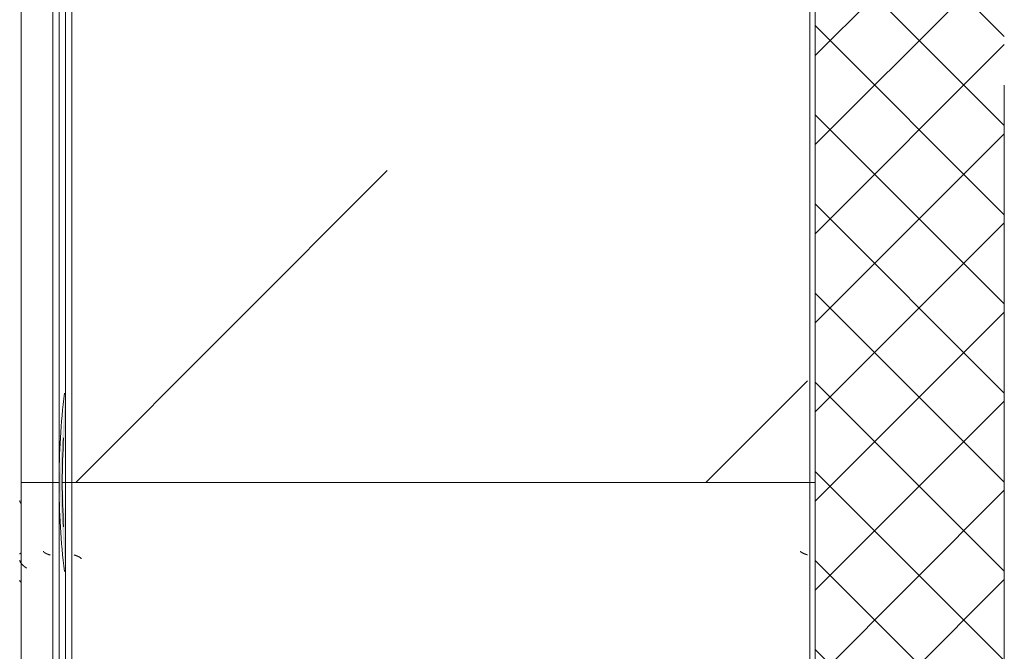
# Model space of a CAD drawing. Header units: millimetres. Extents: x -3267 to 40126, y 29201 to 102288.
# Tile 216 of 256: x 9044 to 9826, y 57145 to 57646. Entities that reach past the tile are written whole.
import ezdxf

# ---------------------------------------------------------------- set-up
doc = ezdxf.new("R2010")
doc.units = ezdxf.units.MM
for name, color, linetype, lineweight in [('A-WALL-____-MCUT', 7, 'Continuous', 9), ('A-WALL-____-PATT', 7, 'Continuous', 9), ('M-EQPM-____-OTLN', 7, 'Continuous', 9)]:
    doc.layers.add(name, color=color, linetype=linetype, lineweight=lineweight)

# ---------------------------------------------------------------- blocks, each defined once
blk = doc.blocks.new('1ЭПК - 1ЭПК-10653673-ВКК_02_К1_З_ЭОМ_кабель_')
at = {"layer": 'M-EQPM-____-OTLN', "true_color": 0xeaeaea}
blk.add_hatch(color=254, dxfattribs=at).paths.add_polyline_path([(-70.62, 595), (-24, 595.8), (0, 597.49), (49.74, 595), (70.62, 595), (0, 600), (-24, 598.3)])
at = {"layer": 'M-EQPM-____-OTLN', "color": 253, "true_color": 0xaaaaaa}
for radius, start, end in [(600, 90.00004, 96.76663), (597.49, 86.60632, 93.39375), (600, 83.23352, 89.99989)]:
    blk.add_arc((0, 0), radius, start, end, dxfattribs=at)
blk = doc.blocks.new('FP_149-ВКК_02_К1_З_ЭОМ_кабель_')
at = {"layer": 'M-EQPM-____-OTLN', "color": 253, "true_color": 0xaaaaaa}
blk.add_line((1600, 630.11), (0, 630.11), dxfattribs=at)
blk = doc.blocks.new('ПР_Крышка пояса - Тип 1-V148-ВКК_02_К1_З_ЭОМ_кабель_')
at = {"layer": 'M-EQPM-____-OTLN', "true_color": 0xaaaaaa}
h = blk.add_hatch(dxfattribs=at)
h.set_pattern_fill('FP_70', color=253, style=0, pattern_type=2)
h.set_pattern_definition([(320.116, (-57560, 7884.42), (-31.8804, -362.8687), [38.035, -418.388]), (264.979, (-57560, 7884.4), (382.1136, 70.1924), [30.356, -333.911]), (10.409, (-57562.66, 7854.18), (350.2335, -292.6756), [32.376, -356.132]), (316.302, (-57458.4, 7884.4), (-84.086, -539.927), [57.037, -627.411]), (6.609, (-57465.4, 7839.4), (494.8554, -472.8508), [48.567, -534.241]), (261.148, (-57458.4, 7884.4), (494.8496, -472.857), [45.536, -500.899]), (291.079, (-57483.8, 7833.83), (-204.5313, -301.9806), [37.963, -417.597]), (235.89, (-57483.8, 7833.83), (368.3755, -123.0973), [30.394, -334.332]), (341.523, (-57500.84, 7808.66), (163.8489, -425.0748), [32.367, -356.032]), (307.614, (-57560, 7884.42), (169.11016, -6.15234), [16.721, -313.638, 16.721, -322.758, -335.679]), (307.614, (-57560, 7884.42), (169.11016, -6.15234), [-669.838, 16.721, -318.958]), (277.531, (-57560, 7884.42), (200.36217, -133.088), [16.696, -176.575, 16.696, -305.591, -127.751]), (277.531, (-57560, 7884.42), (200.36217, -133.088), [-515.558, 16.696, -111.055]), (237.393, (-57560, 7997.24), (-11.4573, -270.066), [16.715, -109.913, 16.715, -378.366, -524.242]), (237.393, (-57560, 7997.24), (-11.4573, -270.066), [-521.709, 16.715, -507.527]), (227.382, (-57560, 8047.83), (50.8514, -295.0393), [16.727, -148.004, 16.727, -618.375]), (227.382, (-57560, 8047.83), (50.8514, -295.0393), [-181.458, -245.829, 16.727, -355.819])])
h.paths.add_polyline_path([(0, 600), (0, 600), (84.49, 595), (1600, 595), (1600, 600), (0, 600)])
h.paths.add_polyline_path([(0, 595), (35.28, 595), (0, 597.49)])
at = {"layer": 'M-EQPM-____-OTLN', "color": 253, "true_color": 0xaaaaaa}
for p, q in [((0, 629.98), (0, 630.11)), ((0, 595), (0, 597.49))]:
    blk.add_line(p, q, dxfattribs=at)
blk.add_blockref('FP_149-ВКК_02_К1_З_ЭОМ_кабель_', (0, 0), dxfattribs=at)
blk = doc.blocks.new('FP_151-ВКК_02_К1_З_ЭОМ_кабель_')
at = {"layer": 'M-EQPM-____-OTLN', "color": 253, "true_color": 0xaaaaaa}
for p, q in [((1600, 630.11), (0, 630.11)), ((1520.67, 630.12), (1520.59, 630.02)), ((1520.76, 630.22), (1520.67, 630.12)), ((1520.84, 630.31), (1520.76, 630.22)), ((1520.92, 630.4), (1520.84, 630.31)), ((1521.01, 630.49), (1520.92, 630.4)), ((1521.09, 630.57), (1521.01, 630.49)), ((1521.17, 630.65), (1521.09, 630.57)), ((1521.25, 630.72), (1521.17, 630.65)), ((1521.34, 630.79), (1521.25, 630.72)), ((1521.42, 630.85), (1521.34, 630.79)), ((1521.5, 630.92), (1521.42, 630.85)), ((1521.58, 630.97), (1521.5, 630.92)), ((1521.67, 631.02), (1521.58, 630.97)), ((1521.75, 631.07), (1521.67, 631.02)), ((1521.83, 631.11), (1521.75, 631.07)), ((1521.91, 631.15), (1521.83, 631.11)), ((1522, 631.18), (1521.91, 631.15)), ((1522.08, 631.21), (1522, 631.18)), ((1522.16, 631.23), (1522.08, 631.21)), ((1522.25, 631.25), (1522.16, 631.23)), ((1522.33, 631.26), (1522.25, 631.25)), ((1522.41, 631.27), (1522.33, 631.26)), ((1522.49, 631.28), (1522.41, 631.27)), ((1542.99, 631.28), (1543.06, 631.27)), ((1543.06, 631.27), (1543.13, 631.25)), ((1543.13, 631.25), (1543.21, 631.22)), ((1543.21, 631.22), (1543.28, 631.18)), ((1543.28, 631.18), (1543.35, 631.13)), ((1543.35, 631.13), (1543.43, 631.06)), ((1543.43, 631.06), (1543.5, 630.99)), ((1543.5, 630.99), (1543.57, 630.9)), ((1543.57, 630.9), (1543.64, 630.8)), ((1543.64, 630.8), (1543.72, 630.7)), ((1543.72, 630.7), (1543.79, 630.58)), ((1543.79, 630.58), (1543.86, 630.45)), ((1543.86, 630.45), (1543.94, 630.31)), ((1543.94, 630.31), (1544.01, 630.16)), ((1544.01, 630.16), (1544.08, 630.01)), ((1583.44, 630.3), (1583.34, 630.22)), ((1583.53, 630.38), (1583.44, 630.3)), ((1583.62, 630.45), (1583.53, 630.38)), ((1583.71, 630.52), (1583.62, 630.45)), ((1583.81, 630.58), (1583.71, 630.52)), ((1583.9, 630.65), (1583.81, 630.58)), ((1583.99, 630.71), (1583.9, 630.65)), ((1584.09, 630.77), (1583.99, 630.71)), ((1584.18, 630.82), (1584.09, 630.77)), ((1584.27, 630.88), (1584.18, 630.82)), ((1584.36, 630.92), (1584.27, 630.88)), ((1584.46, 630.97), (1584.36, 630.92)), ((1584.55, 631.01), (1584.46, 630.97)), ((1584.64, 631.05), (1584.55, 631.01)), ((1584.74, 631.09), (1584.64, 631.05)), ((1584.83, 631.12), (1584.74, 631.09)), ((1584.92, 631.15), (1584.83, 631.12)), ((1585.02, 631.18), (1584.92, 631.15)), ((1585.11, 631.2), (1585.02, 631.18)), ((1585.2, 631.22), (1585.11, 631.2)), ((1585.29, 631.24), (1585.2, 631.22)), ((1585.39, 631.25), (1585.29, 631.24)), ((1585.48, 631.26), (1585.39, 631.25)), ((1585.57, 631.27), (1585.48, 631.26)), ((1585.67, 631.28), (1585.57, 631.27))]:
    blk.add_line(p, q, dxfattribs=at)
blk = doc.blocks.new('ПР_Крышка пояса - Тип 1-V150-ВКК_02_К1_З_ЭОМ_кабель_')
at = {"layer": 'M-EQPM-____-OTLN', "true_color": 0xaaaaaa}
h = blk.add_hatch(dxfattribs=at)
h.set_pattern_fill('FP_71', color=253, style=0, pattern_type=2)
h.set_pattern_definition([(320.116, (-55960, 7884.42), (-31.8804, -362.8687), [38.035, -418.388]), (264.979, (-55960, 7884.4), (382.1136, 70.1924), [30.356, -333.911]), (10.409, (-55962.66, 7854.18), (350.2335, -292.6756), [32.376, -356.132]), (316.302, (-55858.4, 7884.4), (-84.086, -539.927), [57.037, -627.411]), (6.609, (-55865.4, 7839.4), (494.8554, -472.8508), [48.567, -534.241]), (261.148, (-55858.4, 7884.4), (494.8496, -472.857), [45.536, -500.899]), (291.079, (-55883.8, 7833.83), (-204.5313, -301.9806), [37.963, -417.597]), (235.89, (-55883.8, 7833.83), (368.3755, -123.0973), [30.394, -334.332]), (341.523, (-55900.84, 7808.66), (163.8489, -425.0748), [32.367, -356.032]), (307.614, (-55960, 7884.42), (169.11016, -6.15234), [16.721, -313.638, 16.721, -322.758, -335.679]), (307.614, (-55960, 7884.42), (169.11016, -6.15234), [-669.838, 16.721, -318.958]), (277.531, (-55960, 7884.42), (200.36217, -133.088), [16.696, -176.575, 16.696, -305.591, -127.751]), (277.531, (-55960, 7884.42), (200.36217, -133.088), [-515.558, 16.696, -111.055]), (237.393, (-55960, 7997.24), (-11.4573, -270.066), [16.715, -109.913, 16.715, -378.366, -524.242]), (237.393, (-55960, 7997.24), (-11.4573, -270.066), [-521.709, 16.715, -507.527]), (227.382, (-55960, 8047.83), (50.8514, -295.0393), [16.727, -148.004, 16.727, -618.375]), (227.382, (-55960, 8047.83), (50.8514, -295.0393), [-181.458, -245.829, 16.727, -355.819])])
h.paths.add_polyline_path([(0, 595), (1529.38, 595), (1599.97, 600), (0, 600)])
h.paths.add_polyline_path([(1564.73, 595), (1600, 595), (1600, 597.49)])
at = {"layer": 'M-EQPM-____-OTLN', "color": 253, "true_color": 0xaaaaaa}
for p, q in [((1600, 630.11), (1600, 629.98)), ((1600, 597.49), (1600, 595))]:
    blk.add_line(p, q, dxfattribs=at)
blk.add_blockref('FP_151-ВКК_02_К1_З_ЭОМ_кабель_', (0, 0), dxfattribs=at)
blk = doc.blocks.new('ПР_Низ пояс - Тип 1-V589-ВКК_02_К1_З_ЭОМ_кабель_')
at = {"layer": 'M-EQPM-____-OTLN', "true_color": 0xffffff}
h = blk.add_hatch(dxfattribs=at)
h.set_pattern_fill('FP_229', style=0, pattern_type=2)
h.set_pattern_definition([(135, (-56260, 6950), (-1000, 1e-13), [50, -1364.214]), (135, (-55760, 6950), (-1000, 1e-13), [50, -1364.214]), (135, (-55760, 7450), (-1000, 1e-13), [50, -1364.214]), (135, (-56474.64, 7664.64), (-1000, 1e-13), [403.55, -1010.664]), (135, (-55974.64, 7664.64), (-1000, 1e-13), [403.55, -1010.664]), (135, (-56474.64, 7164.64), (-1000, 1e-13), [403.55, -1010.664]), (135, (-55974.64, 7164.64), (-1000, 1e-13), [453.55, -960.664])])
h.paths.add_polyline_path([(800, 6.26), (2400, 6.26), (2400, 588), (800, 588), (800, 19.98)])
at = {"layer": 'M-EQPM-____-OTLN', "color": 253, "true_color": 0xaaaaaa}
for p, q in [((800, 590), (800, 595)), ((800, 595), (2400, 595)), ((800, 588), (800, 590)), ((800, 590), (2400, 590)), ((800, 6.26), (800, 588)), ((800, 4.26), (800, 6.26)), ((800, 0), (800, 4.26)), ((800, 4.26), (2400, 4.26)), ((800, 0), (2400, 0))]:
    blk.add_line(p, q, dxfattribs=at)
blk = doc.blocks.new('ПР_Перед пояса - Тип 1-V592-ВКК_02_К1_З_ЭОМ_кабель_')
at = {"layer": 'M-EQPM-____-OTLN', "color": 253, "true_color": 0xaaaaaa}
for p, q in [((0, 626), (0, 630)), ((0, 630), (1600, 630)), ((0, 607), (0, 626)), ((0, 605), (0, 607)), ((0, 600), (0, 605)), ((0, 605), (1600, 605)), ((0, 600), (1600, 600))]:
    blk.add_line(p, q, dxfattribs=at)
blk = doc.blocks.new('FP_596-ВКК_02_К1_З_ЭОМ_кабель_')
at = {"layer": 'M-EQPM-____-OTLN', "color": 7, "true_color": 0xffffff}
for p, q in [((2341.71, 586.03), (2341.66, 585.91)), ((2341.76, 586.16), (2341.71, 586.03)), ((2341.81, 586.29), (2341.76, 586.16)), ((2341.85, 586.41), (2341.81, 586.29)), ((2341.9, 586.54), (2341.85, 586.41)), ((2341.95, 586.67), (2341.9, 586.54)), ((2342, 586.8), (2341.95, 586.67)), ((2342.05, 586.93), (2342, 586.8)), ((2342.1, 587.07), (2342.05, 586.93)), ((2342.15, 587.2), (2342.1, 587.07)), ((2342.19, 587.33), (2342.15, 587.2)), ((2342.24, 587.46), (2342.19, 587.33)), ((2342.29, 587.6), (2342.24, 587.46)), ((2342.34, 587.73), (2342.29, 587.6)), ((2342.39, 587.87), (2342.34, 587.73)), ((2342.44, 588), (2342.39, 587.87)), ((2339.39, 582.49), (2339.34, 582.49)), ((2339.44, 582.5), (2339.39, 582.49)), ((2339.48, 582.51), (2339.44, 582.5)), ((2339.53, 582.52), (2339.48, 582.51)), ((2339.58, 582.54), (2339.53, 582.52)), ((2339.62, 582.56), (2339.58, 582.54)), ((2339.67, 582.58), (2339.62, 582.56)), ((2339.72, 582.61), (2339.67, 582.58)), ((2339.77, 582.64), (2339.72, 582.61)), ((2339.81, 582.67), (2339.77, 582.64)), ((2339.86, 582.7), (2339.81, 582.67)), ((2339.91, 582.74), (2339.86, 582.7)), ((2339.95, 582.78), (2339.91, 582.74)), ((2340, 582.82), (2339.95, 582.78)), ((2340.06, 582.88), (2340.01, 582.83)), ((2340.1, 582.93), (2340.06, 582.88)), ((2340.15, 582.98), (2340.1, 582.93)), ((2340.2, 583.04), (2340.15, 582.98)), ((2340.25, 583.1), (2340.2, 583.04)), ((2340.3, 583.17), (2340.25, 583.1)), ((2340.35, 583.23), (2340.3, 583.17)), ((2340.4, 583.3), (2340.35, 583.23)), ((2340.44, 583.37), (2340.4, 583.3)), ((2340.49, 583.45), (2340.44, 583.37)), ((2340.54, 583.52), (2340.49, 583.45)), ((2340.59, 583.6), (2340.54, 583.52)), ((2340.64, 583.68), (2340.59, 583.6)), ((2340.69, 583.77), (2340.64, 583.68)), ((2340.74, 583.86), (2340.69, 583.77)), ((2340.78, 583.95), (2340.74, 583.86)), ((2340.83, 584.04), (2340.78, 583.95)), ((2340.88, 584.13), (2340.83, 584.04)), ((2340.93, 584.23), (2340.88, 584.13)), ((2340.98, 584.33), (2340.93, 584.23)), ((2341.03, 584.43), (2340.98, 584.33)), ((2341.08, 584.53), (2341.03, 584.43)), ((2341.12, 584.64), (2341.08, 584.53)), ((2341.17, 584.74), (2341.12, 584.64)), ((2341.22, 584.85), (2341.17, 584.74)), ((2341.27, 584.96), (2341.22, 584.85)), ((2341.32, 585.08), (2341.27, 584.96)), ((2341.37, 585.19), (2341.32, 585.08)), ((2341.42, 585.31), (2341.37, 585.19)), ((2341.46, 585.42), (2341.42, 585.31)), ((2341.51, 585.54), (2341.46, 585.42)), ((2341.56, 585.66), (2341.51, 585.54)), ((2341.61, 585.79), (2341.56, 585.66)), ((2341.66, 585.91), (2341.61, 585.79))]:
    blk.add_line(p, q, dxfattribs=at)
blk = doc.blocks.new('FP_597-ВКК_02_К1_З_ЭОМ_кабель_')
at = {"layer": 'M-EQPM-____-OTLN', "color": 7, "true_color": 0xffffff}
for p, q in [((2343.07, 7.86), (2343.02, 7.73)), ((2343.12, 7.99), (2343.07, 7.86)), ((2343.17, 8.11), (2343.12, 7.99)), ((2343.22, 8.24), (2343.17, 8.11)), ((2343.27, 8.37), (2343.22, 8.24)), ((2343.32, 8.49), (2343.27, 8.37)), ((2343.37, 8.61), (2343.32, 8.49)), ((2343.42, 8.74), (2343.37, 8.61)), ((2343.47, 8.86), (2343.42, 8.74)), ((2343.52, 8.97), (2343.47, 8.86)), ((2343.56, 9.09), (2343.52, 8.97)), ((2343.61, 9.21), (2343.56, 9.09)), ((2343.66, 9.32), (2343.61, 9.21)), ((2343.71, 9.43), (2343.66, 9.32)), ((2343.76, 9.54), (2343.71, 9.43)), ((2343.81, 9.65), (2343.76, 9.54)), ((2343.86, 9.75), (2343.81, 9.65)), ((2343.91, 9.86), (2343.86, 9.75)), ((2343.96, 9.96), (2343.91, 9.86)), ((2344.01, 10.06), (2343.96, 9.96)), ((2344.06, 10.16), (2344.01, 10.06)), ((2344.1, 10.25), (2344.06, 10.16)), ((2344.15, 10.34), (2344.1, 10.25)), ((2344.2, 10.43), (2344.15, 10.34)), ((2344.25, 10.52), (2344.2, 10.43)), ((2344.3, 10.6), (2344.25, 10.52)), ((2344.35, 10.69), (2344.3, 10.6)), ((2344.4, 10.76), (2344.35, 10.69)), ((2344.45, 10.84), (2344.4, 10.76)), ((2344.5, 10.91), (2344.45, 10.84)), ((2344.55, 10.99), (2344.5, 10.91)), ((2344.6, 11.05), (2344.55, 10.99)), ((2344.64, 11.12), (2344.6, 11.05)), ((2344.69, 11.18), (2344.64, 11.12)), ((2344.74, 11.24), (2344.69, 11.18)), ((2344.79, 11.3), (2344.74, 11.24)), ((2344.84, 11.35), (2344.79, 11.3)), ((2344.89, 11.4), (2344.84, 11.35)), ((2344.94, 11.45), (2344.89, 11.4)), ((2344.99, 11.49), (2344.94, 11.45)), ((2345.04, 11.53), (2344.99, 11.49)), ((2345.09, 11.57), (2345.04, 11.53)), ((2345.14, 11.61), (2345.09, 11.57)), ((2345.18, 11.64), (2345.14, 11.61)), ((2345.23, 11.66), (2345.18, 11.64)), ((2345.28, 11.69), (2345.23, 11.66)), ((2345.33, 11.71), (2345.28, 11.69)), ((2345.38, 11.73), (2345.33, 11.71)), ((2345.43, 11.74), (2345.38, 11.73)), ((2345.48, 11.76), (2345.43, 11.74)), ((2345.53, 11.76), (2345.48, 11.76)), ((2345.58, 11.77), (2345.53, 11.76)), ((2342.53, 6.39), (2342.48, 6.26)), ((2342.58, 6.53), (2342.53, 6.39)), ((2342.63, 6.66), (2342.58, 6.53)), ((2342.68, 6.8), (2342.63, 6.66)), ((2342.73, 6.93), (2342.68, 6.8)), ((2342.78, 7.07), (2342.73, 6.93)), ((2342.83, 7.2), (2342.78, 7.07)), ((2342.88, 7.33), (2342.83, 7.2)), ((2342.93, 7.46), (2342.88, 7.33)), ((2342.98, 7.6), (2342.93, 7.46)), ((2343.02, 7.73), (2342.98, 7.6))]:
    blk.add_line(p, q, dxfattribs=at)
blk = doc.blocks.new('ПР_Низ пояс - Тип 1-V595-ВКК_02_К1_З_ЭОМ_кабель_')
at = {"layer": 'M-EQPM-____-OTLN', "true_color": 0xffffff}
h = blk.add_hatch(dxfattribs=at)
h.set_pattern_fill('FP_230', style=0, pattern_type=2)
h.set_pattern_definition([(135, (-54660, 6950), (-1000, 1e-13), [50, -1364.214]), (135, (-54160, 6950), (-1000, 1e-13), [50, -1364.214]), (135, (-54160, 7450), (-1000, 1e-13), [50, -1364.214]), (135, (-54874.64, 7664.64), (-1000, 1e-13), [403.55, -1010.664]), (135, (-54374.64, 7664.64), (-1000, 1e-13), [403.55, -1010.664]), (135, (-54874.64, 7164.64), (-1000, 1e-13), [403.55, -1010.664]), (135, (-54374.64, 7164.64), (-1000, 1e-13), [453.55, -960.664])])
h.paths.add_polyline_path([(800, 6.26), (2400, 6.26), (2400, 588), (800, 588), (800, 19.98)])
at = {"layer": 'M-EQPM-____-OTLN', "color": 253, "true_color": 0xaaaaaa}
for p, q in [((800, 595), (2400, 595)), ((2400, 595), (2400, 590)), ((800, 590), (2400, 590)), ((2400, 590), (2400, 588)), ((2400, 588), (2400, 6.26)), ((800, 4.26), (2400, 4.26)), ((800, 0), (2400, 0)), ((2400, 6.26), (2400, 4.26)), ((2400, 4.26), (2400, 0))]:
    blk.add_line(p, q, dxfattribs=at)
for name in ['FP_596-ВКК_02_К1_З_ЭОМ_кабель_', 'FP_597-ВКК_02_К1_З_ЭОМ_кабель_']:
    blk.add_blockref(name, (0, 0), dxfattribs=at)
blk = doc.blocks.new('FP_599-ВКК_02_К1_З_ЭОМ_кабель_')
at = {"layer": 'M-EQPM-____-OTLN', "color": 7, "true_color": 0xffffff}
for p, q in [((1543.25, 609.48), (1543.2, 609.36)), ((1543.3, 609.6), (1543.25, 609.48)), ((1543.35, 609.72), (1543.3, 609.6)), ((1543.4, 609.83), (1543.35, 609.72)), ((1543.45, 609.95), (1543.4, 609.83)), ((1543.5, 610.06), (1543.45, 609.95)), ((1543.55, 610.18), (1543.5, 610.06)), ((1543.6, 610.28), (1543.55, 610.18)), ((1543.65, 610.39), (1543.6, 610.28)), ((1543.69, 610.5), (1543.65, 610.39)), ((1543.74, 610.6), (1543.69, 610.5)), ((1543.79, 610.7), (1543.74, 610.6)), ((1543.84, 610.8), (1543.79, 610.7)), ((1543.89, 610.9), (1543.84, 610.8)), ((1543.94, 610.99), (1543.89, 610.9)), ((1543.99, 611.09), (1543.94, 610.99)), ((1544.04, 611.18), (1543.99, 611.09)), ((1544.09, 611.26), (1544.04, 611.18)), ((1544.14, 611.35), (1544.09, 611.26)), ((1544.19, 611.43), (1544.14, 611.35)), ((1544.23, 611.51), (1544.19, 611.43)), ((1544.28, 611.58), (1544.23, 611.51)), ((1544.33, 611.66), (1544.28, 611.58)), ((1544.38, 611.73), (1544.33, 611.66)), ((1544.43, 611.8), (1544.38, 611.73)), ((1544.48, 611.86), (1544.43, 611.8)), ((1544.53, 611.93), (1544.48, 611.86)), ((1544.58, 611.98), (1544.53, 611.93)), ((1544.63, 612.04), (1544.58, 611.98)), ((1544.68, 612.09), (1544.63, 612.04)), ((1544.73, 612.14), (1544.68, 612.09)), ((1544.77, 612.19), (1544.73, 612.14)), ((1544.82, 612.24), (1544.77, 612.19)), ((1544.87, 612.28), (1544.82, 612.24)), ((1544.92, 612.31), (1544.87, 612.28)), ((1544.97, 612.35), (1544.92, 612.31)), ((1545.02, 612.38), (1544.97, 612.35)), ((1545.07, 612.41), (1545.02, 612.38)), ((1545.12, 612.43), (1545.07, 612.41)), ((1545.17, 612.45), (1545.12, 612.43)), ((1545.22, 612.47), (1545.17, 612.45)), ((1545.27, 612.49), (1545.22, 612.47)), ((1545.31, 612.5), (1545.27, 612.49)), ((1545.36, 612.51), (1545.31, 612.5)), ((1545.41, 612.51), (1545.36, 612.51)), ((1542.37, 607.14), (1542.32, 607)), ((1542.42, 607.27), (1542.37, 607.14)), ((1542.47, 607.41), (1542.42, 607.27)), ((1542.52, 607.54), (1542.47, 607.41)), ((1542.57, 607.67), (1542.52, 607.54)), ((1542.61, 607.81), (1542.57, 607.67)), ((1542.66, 607.94), (1542.61, 607.81)), ((1542.71, 608.08), (1542.66, 607.94)), ((1542.76, 608.21), (1542.71, 608.08)), ((1542.81, 608.34), (1542.76, 608.21)), ((1542.86, 608.47), (1542.81, 608.34)), ((1542.91, 608.6), (1542.86, 608.47)), ((1542.96, 608.73), (1542.91, 608.6)), ((1543.01, 608.86), (1542.96, 608.73)), ((1543.06, 608.98), (1543.01, 608.86)), ((1543.11, 609.11), (1543.06, 608.98)), ((1543.15, 609.23), (1543.11, 609.11)), ((1543.2, 609.36), (1543.15, 609.23))]:
    blk.add_line(p, q, dxfattribs=at)
blk = doc.blocks.new('FP_600-ВКК_02_К1_З_ЭОМ_кабель_')
at = {"layer": 'M-EQPM-____-OTLN', "color": 7, "true_color": 0xffffff}
for p, q in [((1532.17, 626.13), (1532.07, 626)), ((1532.27, 626.25), (1532.17, 626.13)), ((1532.37, 626.38), (1532.27, 626.25)), ((1532.46, 626.5), (1532.37, 626.38)), ((1532.56, 626.63), (1532.46, 626.5)), ((1532.66, 626.75), (1532.56, 626.63)), ((1532.75, 626.88), (1532.66, 626.75)), ((1532.85, 627), (1532.75, 626.88)), ((1532.95, 627.13), (1532.85, 627)), ((1533.05, 627.25), (1532.95, 627.13)), ((1533.14, 627.37), (1533.05, 627.25)), ((1533.24, 627.49), (1533.14, 627.37)), ((1533.34, 627.61), (1533.24, 627.49)), ((1533.44, 627.73), (1533.34, 627.61)), ((1533.53, 627.85), (1533.44, 627.73)), ((1533.63, 627.96), (1533.53, 627.85)), ((1533.73, 628.08), (1533.63, 627.96)), ((1533.83, 628.19), (1533.73, 628.08)), ((1533.92, 628.31), (1533.83, 628.19)), ((1534.02, 628.42), (1533.92, 628.31)), ((1534.12, 628.53), (1534.02, 628.42)), ((1534.22, 628.64), (1534.12, 628.53)), ((1534.31, 628.75), (1534.22, 628.64)), ((1534.41, 628.85), (1534.31, 628.75)), ((1534.51, 628.95), (1534.41, 628.85)), ((1534.6, 629.06), (1534.51, 628.95)), ((1534.7, 629.16), (1534.6, 629.06)), ((1534.8, 629.26), (1534.7, 629.16)), ((1534.9, 629.35), (1534.8, 629.26)), ((1534.99, 629.45), (1534.9, 629.35)), ((1535.09, 629.54), (1534.99, 629.45)), ((1535.19, 629.63), (1535.09, 629.54)), ((1535.29, 629.72), (1535.19, 629.63)), ((1535.38, 629.81), (1535.29, 629.72)), ((1535.48, 629.89), (1535.38, 629.81)), ((1535.58, 629.97), (1535.48, 629.89)), ((1535.68, 630.05), (1535.58, 629.97)), ((1535.77, 630.13), (1535.68, 630.05)), ((1535.87, 630.2), (1535.77, 630.13)), ((1535.97, 630.27), (1535.87, 630.2)), ((1536.06, 630.34), (1535.97, 630.27)), ((1536.16, 630.41), (1536.06, 630.34)), ((1536.26, 630.47), (1536.16, 630.41)), ((1536.36, 630.54), (1536.26, 630.47)), ((1536.45, 630.59), (1536.36, 630.54)), ((1536.55, 630.65), (1536.45, 630.59)), ((1536.65, 630.7), (1536.55, 630.65)), ((1536.75, 630.75), (1536.65, 630.7)), ((1536.84, 630.8), (1536.75, 630.75)), ((1536.94, 630.85), (1536.84, 630.8)), ((1537.04, 630.89), (1536.94, 630.85)), ((1537.14, 630.93), (1537.04, 630.89)), ((1537.23, 630.96), (1537.14, 630.93)), ((1537.33, 631), (1537.23, 630.96)), ((1537.43, 631.03), (1537.33, 631)), ((1537.53, 631.06), (1537.43, 631.03)), ((1537.62, 631.08), (1537.53, 631.06)), ((1537.72, 631.1), (1537.62, 631.08)), ((1537.82, 631.12), (1537.72, 631.1)), ((1537.91, 631.14), (1537.82, 631.12)), ((1538.01, 631.15), (1537.91, 631.14)), ((1538.11, 631.16), (1538.01, 631.15)), ((1538.21, 631.16), (1538.11, 631.16))]:
    blk.add_line(p, q, dxfattribs=at)
blk = doc.blocks.new('ПР_Перед пояса - Тип 1-V598-ВКК_02_К1_З_ЭОМ_кабель_')
at = {"layer": 'M-EQPM-____-OTLN', "color": 253, "true_color": 0xaaaaaa}
for p, q in [((0, 630), (1600, 630)), ((1600, 630), (1600, 626)), ((1600, 626), (1600, 607)), ((0, 605), (1600, 605)), ((1600, 607), (1600, 605)), ((1600, 605), (1600, 600)), ((0, 600), (1600, 600))]:
    blk.add_line(p, q, dxfattribs=at)
for name in ['FP_600-ВКК_02_К1_З_ЭОМ_кабель_', 'FP_599-ВКК_02_К1_З_ЭОМ_кабель_']:
    blk.add_blockref(name, (0, 0), dxfattribs=at)
blk = doc.blocks.new('Наметкина 10_РД_АРФ_К1_R21_rvt-1-ВКК_02_К1_З_ЭОМ_кабель_')
at = {"layer": 'A-WALL-____-PATT', "true_color": 0xaaaaaa}
h = blk.add_hatch(dxfattribs=at)
h.set_pattern_fill('FP_35', color=253, style=0, pattern_type=2)
h.set_pattern_definition([(45, (0, 0), (-35.35534, 35.35534), []), (135, (0, 0), (-35.35534, -35.35534), [])])
h.paths.add_polyline_path([(8100, 41125), (8100, 42159.68), (7950, 42159.68), (7950, 41125), (8080.3, 41125)])
h.paths.add_polyline_path([(7950, 44259.98), (8100, 44259.98), (8100, 45459.98), (7950, 45459.98), (7950, 44262.55)])
h.paths.add_polyline_path([(8100, 47459.98), (8100, 48659.98), (7950, 48659.98), (7950, 47459.98), (8080.3, 47459.98)])
h.paths.add_polyline_path([(8100, 50659.98), (8100, 51859.98), (7950, 51859.98), (7950, 50659.98), (8080.3, 50659.98)])
h.paths.add_polyline_path([(7950, 53759.98), (8100, 53759.98), (8100, 54959.98), (7950, 54959.98), (7950, 53762.55)])
h.paths.add_polyline_path([(8080.3, 56959.98), (8100, 56959.98), (8100, 58159.98), (7950, 58159.98), (7950, 56959.98)])
h.paths.add_polyline_path([(8100, 60159.98), (8100, 61359.98), (7950, 61359.98), (7950, 60159.98), (8080.3, 60159.98)])
h.paths.add_polyline_path([(7950, 63360), (8100, 63360), (8100, 64560), (7950, 64560), (7950, 63362.55)])
h.paths.add_polyline_path([(8080.3, 66560), (8100, 66560), (8100, 67760), (7950, 67760), (7950, 66560)])
h.paths.add_polyline_path([(7950, 69760), (8100, 69760), (8100, 70960), (7950, 70960), (7950, 69762.55)])
h.paths.add_polyline_path([(7950, 72960), (8100, 72960), (8100, 74160), (7950, 74160), (7950, 72962.55)])
h.paths.add_polyline_path([(8080.3, 76160), (8100, 76160), (8100, 77370), (7950, 77370), (7950, 76160)])
h.paths.add_polyline_path([(8080.3, 79660), (8100, 79660), (8100, 80600), (7950, 80600), (7950, 79660)])
at = {"layer": 'A-WALL-____-MCUT', "color": 253, "true_color": 0xaaaaaa}
blk.add_line((8100, 56959.98), (8100, 57875), dxfattribs=at)
at = {"layer": 'M-EQPM-____-OTLN', "color": 253, "lineweight": 9, "true_color": 0xaaaaaa, "rotation": 89.99999999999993}
for name, p in [('ПР_Крышка пояса - Тип 1-V148-ВКК_02_К1_З_ЭОМ_кабель_', (7950, 57560)), ('ПР_Перед пояса - Тип 1-V592-ВКК_02_К1_З_ЭОМ_кабель_', (7950, 57560)), ('ПР_Низ пояс - Тип 1-V589-ВКК_02_К1_З_ЭОМ_кабель_', (7950, 56760)), ('1ЭПК - 1ЭПК-10653673-ВКК_02_К1_З_ЭОМ_кабель_', (7950, 57560)), ('ПР_Крышка пояса - Тип 1-V150-ВКК_02_К1_З_ЭОМ_кабель_', (7950, 55960)), ('ПР_Перед пояса - Тип 1-V598-ВКК_02_К1_З_ЭОМ_кабель_', (7950, 55960)), ('ПР_Низ пояс - Тип 1-V595-ВКК_02_К1_З_ЭОМ_кабель_', (7950, 55160))]:
    blk.add_blockref(name, p, dxfattribs=at)

msp = doc.modelspace()

# ---------------------------------------------------------------- block references
at = {"lineweight": 5}
msp.add_blockref('Наметкина 10_РД_АРФ_К1_R21_rvt-1-ВКК_02_К1_З_ЭОМ_кабель_', (1725.58, -281.28), dxfattribs=at)

doc.saveas('drawing.dxf')
